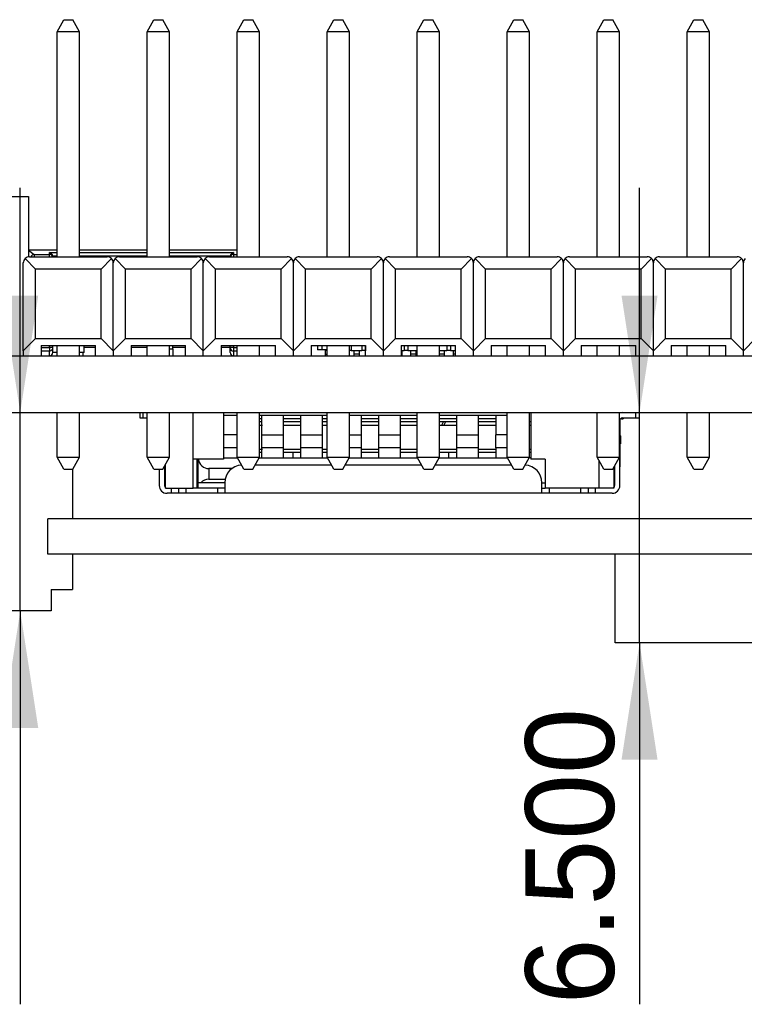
# Model space of a CAD drawing. Header units: millimetres. Extents: x 15 to 205, y 5 to 292.
# Tile 9 of 56: x 59 to 80, y 142 to 169. Entities that reach past the tile are written whole.
import ezdxf

# ---------------------------------------------------------------- set-up
doc = ezdxf.new("R2010")
doc.units = ezdxf.units.MM
doc.layers.add('几何体', color=7, linetype='Continuous')
doc.layers.add('尺寸', color=3, linetype='Continuous')
doc.styles.add('SLDTEXTSTYLE2', font='txt')
doc.dimstyles.new('SLDDIMSTYLE2', dxfattribs={"dimtxt": 2.5, "dimasz": 3.302, "dimexe": 0, "dimexo": 0.0625, "dimtad": 1, "dimdec": 3, "dimrnd": 1e-09, "dimzin": 4, "dimdsep": 46, "dimtxsty": 'SLDTEXTSTYLE2', "dimsah": 1, "dimcen": 0.09, "dimadec": 0, "dimazin": 1, "dimtfac": 1, "dimtdec": 3, "dimtmove": 0, "dimatfit": 0, "dimfxl": 1, "dimfrac": 2, "dimtolj": 1, "dimtzin": 12, "dimarcsym": 0})

# ---------------------------------------------------------------- blocks, each defined once
blk = doc.blocks.new('_D_4')
at = {"layer": '尺寸', "transparency": 16777216}
for p, q in [((76.852, 158.222), (76.852, 164.572)), ((76.852, 151.722), (76.852, 158.222)), ((76.852, 151.722), (76.852, 141.513))]:
    blk.add_line(p, q, dxfattribs=at)
for points in [[(76.852, 158.222), (77.36, 161.524), (76.344, 161.524)], [(76.852, 151.722), (76.344, 148.42), (77.36, 148.42)]]:
    blk.add_solid(points, dxfattribs=at)
at = {"layer": '尺寸', "transparency": 16777216, "insert": (73.629, 141.513), "char_height": 2.5, "attachment_point": 1, "rotation": 90, "style": 'SLDTEXTSTYLE2'}
blk.add_mtext('6.500', dxfattribs=at)
blk = doc.blocks.new('_D_5')
at = {"layer": '尺寸', "transparency": 16777216}
for p, q in [((59.376, 158.222), (59.376, 164.572)), ((59.376, 152.622), (59.376, 158.222)), ((59.376, 152.622), (59.376, 141.513))]:
    blk.add_line(p, q, dxfattribs=at)
for points in [[(59.376, 158.222), (59.884, 161.524), (58.868, 161.524)], [(59.376, 152.622), (58.868, 149.32), (59.884, 149.32)]]:
    blk.add_solid(points, dxfattribs=at)
at = {"layer": '尺寸', "transparency": 16777216, "insert": (56.154, 141.513), "char_height": 2.5, "attachment_point": 1, "rotation": 90, "style": 'SLDTEXTSTYLE2'}
blk.add_mtext('5.600', dxfattribs=at)

msp = doc.modelspace()

# ---------------------------------------------------------------- linework, layer by layer
at = {"layer": '几何体'}
for p, q in [((60.4178, 168.9768), (60.6078, 169.3168)), ((60.6078, 169.3168), (60.8578, 169.3168)), ((61.0478, 168.9768), (60.8578, 169.3168)), ((62.9578, 168.9768), (63.1478, 169.3168)), ((63.1478, 169.3168), (63.3978, 169.3168)), ((63.5878, 168.9768), (63.3978, 169.3168)), ((65.4978, 168.9768), (65.6878, 169.3168)), ((65.6878, 169.3168), (65.9378, 169.3168)), ((66.1278, 168.9768), (65.9378, 169.3168)), ((68.0378, 168.9768), (68.2278, 169.3168)), ((68.2278, 169.3168), (68.4778, 169.3168)), ((68.6678, 168.9768), (68.4778, 169.3168)), ((70.5778, 168.9768), (70.7678, 169.3168)), ((70.7678, 169.3168), (71.0178, 169.3168)), ((71.2078, 168.9768), (71.0178, 169.3168)), ((73.1178, 168.9768), (73.3078, 169.3168)), ((73.3078, 169.3168), (73.5578, 169.3168)), ((73.7478, 168.9768), (73.5578, 169.3168)), ((75.6578, 168.9768), (75.8478, 169.3168)), ((75.8478, 169.3168), (76.0978, 169.3168)), ((76.2878, 168.9768), (76.0978, 169.3168)), ((78.1978, 168.9768), (78.3878, 169.3168)), ((78.3878, 169.3168), (78.6378, 169.3168)), ((78.8278, 168.9768), (78.6378, 169.3168)), ((60.4178, 162.6211), (60.4178, 168.9768)), ((61.0478, 168.9768), (60.4178, 168.9768)), ((61.0478, 162.6211), (61.0478, 168.9768)), ((62.9578, 162.6211), (62.9578, 168.9768)), ((63.5878, 168.9768), (62.9578, 168.9768)), ((63.5878, 162.6211), (63.5878, 168.9768)), ((65.4978, 162.6211), (65.4978, 168.9768)), ((66.1278, 168.9768), (65.4978, 168.9768)), ((66.1278, 162.6211), (66.1278, 168.9768)), ((68.0378, 162.6211), (68.0378, 168.9768)), ((68.6678, 168.9768), (68.0378, 168.9768)), ((68.6678, 162.6211), (68.6678, 168.9768)), ((70.5778, 162.6211), (70.5778, 168.9768)), ((71.2078, 168.9768), (70.5778, 168.9768)), ((71.2078, 162.6211), (71.2078, 168.9768)), ((73.1178, 162.6211), (73.1178, 168.9768)), ((73.7478, 168.9768), (73.1178, 168.9768)), ((73.7478, 162.6211), (73.7478, 168.9768)), ((75.6578, 162.6211), (75.6578, 168.9768)), ((76.2878, 168.9768), (75.6578, 168.9768)), ((76.2878, 162.6211), (76.2878, 168.9768)), ((78.1978, 162.6211), (78.1978, 168.9768)), ((78.8278, 168.9768), (78.1978, 168.9768)), ((78.8278, 162.6211), (78.8278, 168.9768)), ((58.6128, 164.3225), (59.6128, 164.3225)), ((59.6128, 164.3225), (59.6128, 162.6196)), ((59.6128, 162.8225), (60.4178, 162.8225)), ((59.6128, 162.8088), (59.7651, 162.6867)), ((59.7651, 162.6867), (60.1977, 162.6867)), ((59.7651, 162.6867), (59.7651, 162.6211)), ((60.1977, 162.6867), (60.1977, 162.7388)), ((60.1977, 162.7388), (60.4178, 162.7388)), ((60.1977, 162.6211), (60.1977, 162.6867)), ((61.0478, 162.8225), (62.9578, 162.8225)), ((61.0478, 162.7388), (62.9578, 162.7388)), ((63.5878, 162.8225), (65.4978, 162.8225)), ((63.5878, 162.7388), (65.3977, 162.7388)), ((65.3977, 162.7388), (65.3977, 162.6867)), ((65.3977, 162.6867), (65.3977, 162.6211)), ((65.3977, 162.6867), (65.4978, 162.6867)), ((59.4628, 159.9656), (59.4628, 162.4483)), ((59.5134, 162.5705), (59.8083, 162.2756)), ((59.6283, 162.6209), (59.6128, 162.6333)), ((59.6355, 162.6211), (61.83, 162.6211)), ((60.4178, 162.6409), (60.2956, 162.6409)), ((62.9578, 162.6409), (61.0478, 162.6409)), ((61.6573, 162.2756), (61.9522, 162.5705)), ((62.0028, 159.9656), (62.0028, 162.4483)), ((62.0534, 162.5705), (62.3483, 162.2756)), ((62.1755, 162.6211), (64.37, 162.6211)), ((65.2998, 162.6409), (63.5878, 162.6409)), ((64.1973, 162.2756), (64.4922, 162.5705)), ((64.5428, 159.9656), (64.5428, 162.4483)), ((64.5934, 162.5705), (64.8883, 162.2756)), ((64.7155, 162.6211), (66.91, 162.6211)), ((66.7373, 162.2756), (67.0322, 162.5705)), ((67.0828, 159.9656), (67.0828, 162.4483)), ((67.1334, 162.5705), (67.4283, 162.2756)), ((67.2555, 162.6211), (69.45, 162.6211)), ((69.2773, 162.2756), (69.5722, 162.5705)), ((69.6228, 159.9656), (69.6228, 162.4483)), ((69.6734, 162.5705), (69.9683, 162.2756)), ((69.7955, 162.6211), (71.99, 162.6211)), ((71.8173, 162.2756), (72.1122, 162.5705)), ((72.1628, 159.9656), (72.1628, 162.4483)), ((72.2134, 162.5705), (72.5083, 162.2756)), ((72.3355, 162.6211), (74.53, 162.6211)), ((74.3573, 162.2756), (74.6522, 162.5705)), ((74.7028, 159.9656), (74.7028, 162.4483)), ((74.7534, 162.5705), (75.0483, 162.2756)), ((74.8755, 162.6211), (77.07, 162.6211)), ((76.8973, 162.2756), (77.1922, 162.5705)), ((77.2428, 159.9656), (77.2428, 162.4483)), ((77.2934, 162.5705), (77.5883, 162.2756)), ((77.4155, 162.6211), (79.61, 162.6211)), ((79.4373, 162.2756), (79.7322, 162.5705)), ((79.7828, 159.9656), (79.7828, 162.4483)), ((61.6573, 162.2756), (59.8083, 162.2756)), ((59.8083, 160.3111), (59.8083, 162.2756)), ((61.6573, 160.3111), (61.6573, 162.2756)), ((64.1973, 162.2756), (62.3483, 162.2756)), ((62.3483, 160.3111), (62.3483, 162.2756)), ((64.1973, 160.3111), (64.1973, 162.2756)), ((66.7373, 162.2756), (64.8883, 162.2756)), ((64.8883, 160.3111), (64.8883, 162.2756)), ((66.7373, 160.3111), (66.7373, 162.2756)), ((69.2773, 162.2756), (67.4283, 162.2756)), ((67.4283, 160.3111), (67.4283, 162.2756)), ((69.2773, 160.3111), (69.2773, 162.2756)), ((71.8173, 162.2756), (69.9683, 162.2756)), ((69.9683, 160.3111), (69.9683, 162.2756)), ((71.8173, 160.3111), (71.8173, 162.2756)), ((74.3573, 162.2756), (72.5083, 162.2756)), ((72.5083, 160.3111), (72.5083, 162.2756)), ((74.3573, 160.3111), (74.3573, 162.2756)), ((76.8973, 162.2756), (75.0483, 162.2756)), ((75.0483, 160.3111), (75.0483, 162.2756)), ((76.8973, 160.3111), (76.8973, 162.2756)), ((77.5883, 160.3111), (77.5883, 162.2756)), ((79.4373, 162.2756), (77.5883, 162.2756)), ((79.4373, 160.3111), (79.4373, 162.2756)), ((59.8083, 160.3111), (59.4628, 159.9656)), ((59.8083, 160.3111), (61.6573, 160.3111)), ((62.0028, 159.9656), (61.6573, 160.3111)), ((62.3483, 160.3111), (62.0028, 159.9656)), ((62.3483, 160.3111), (64.1973, 160.3111)), ((64.5428, 159.9656), (64.1973, 160.3111)), ((64.8883, 160.3111), (64.5428, 159.9656)), ((64.8883, 160.3111), (66.7373, 160.3111)), ((67.0828, 159.9656), (66.7373, 160.3111)), ((67.4283, 160.3111), (67.0828, 159.9656)), ((67.4283, 160.3111), (69.2773, 160.3111)), ((69.6228, 159.9656), (69.2773, 160.3111)), ((69.9683, 160.3111), (69.6228, 159.9656)), ((69.9683, 160.3111), (71.8173, 160.3111)), ((72.1628, 159.9656), (71.8173, 160.3111)), ((72.5083, 160.3111), (72.1628, 159.9656)), ((72.5083, 160.3111), (74.3573, 160.3111)), ((74.7028, 159.9656), (74.3573, 160.3111)), ((75.0483, 160.3111), (74.7028, 159.9656)), ((75.0483, 160.3111), (76.8973, 160.3111)), ((77.2428, 159.9656), (76.8973, 160.3111)), ((77.5883, 160.3111), (77.2428, 159.9656)), ((77.5883, 160.3111), (79.4373, 160.3111)), ((79.7828, 159.9656), (79.4373, 160.3111)), ((80.1283, 160.3111), (79.7828, 159.9656)), ((59.4628, 159.9656), (59.4628, 159.8225)), ((59.9628, 160.1211), (61.5028, 160.1211)), ((59.9628, 160.1211), (59.9628, 159.8225)), ((59.9628, 160.0561), (60.1977, 160.0561)), ((60.1977, 159.9582), (59.9628, 159.9582)), ((60.1977, 160.0561), (60.1977, 160.1211)), ((60.1977, 160.0561), (60.1977, 159.9582)), ((60.2873, 160.0561), (60.1977, 160.0561)), ((60.1977, 159.8225), (60.1977, 159.9582)), ((60.2873, 160.1211), (60.2873, 159.9211)), ((60.4178, 159.9211), (60.2873, 159.9211)), ((60.4178, 159.8225), (60.4178, 160.1211)), ((61.0478, 159.8225), (61.0478, 160.1211)), ((61.1783, 159.9211), (61.0478, 159.9211)), ((61.1427, 159.9211), (61.1427, 159.8225)), ((61.1783, 159.9211), (61.1783, 160.1211)), ((61.1783, 160.0725), (61.5028, 160.0725)), ((61.5028, 159.8225), (61.5028, 160.1211)), ((62.0028, 159.9656), (62.0028, 159.8225)), ((62.5028, 160.1211), (64.0428, 160.1211)), ((62.5028, 160.1211), (62.5028, 159.8225)), ((62.5028, 160.0725), (62.9578, 160.0725)), ((62.9578, 159.8225), (62.9578, 160.1211)), ((63.5878, 159.8225), (63.5878, 160.1211)), ((63.5878, 160.0225), (63.6827, 160.0225)), ((63.6827, 160.0225), (63.6827, 160.1211)), ((63.6827, 160.0725), (64.0428, 160.0725)), ((63.6827, 160.0225), (63.6827, 159.8225)), ((64.0428, 159.8225), (64.0428, 160.1211)), ((64.5428, 159.8225), (64.5428, 159.9656)), ((65.0428, 160.1211), (66.5828, 160.1211)), ((65.0428, 160.1211), (65.0428, 159.8225)), ((65.0428, 160.0725), (65.2977, 160.0725)), ((65.2977, 160.0561), (65.2977, 160.1211)), ((65.3977, 160.0561), (65.2977, 160.0561)), ((65.2977, 159.9225), (65.2977, 160.0561)), ((65.3977, 160.1211), (65.3977, 160.0561)), ((65.3977, 160.0561), (65.3977, 159.9582)), ((65.3977, 160.0561), (65.4978, 160.0561)), ((65.3977, 159.9582), (65.3977, 159.8225)), ((65.4978, 159.9582), (65.3977, 159.9582)), ((65.4978, 159.8225), (65.4978, 160.1211)), ((66.1278, 159.8225), (66.1278, 160.1211)), ((66.5828, 159.8225), (66.5828, 160.1211)), ((67.0828, 159.8225), (67.0828, 159.9656)), ((67.5828, 160.1211), (69.1228, 160.1211)), ((67.5828, 160.1211), (67.5828, 159.8225)), ((67.7647, 160.1211), (67.7647, 159.9925)), ((67.8947, 159.9925), (67.7647, 159.9925)), ((67.8947, 159.9925), (67.8947, 160.1211)), ((68.0378, 159.9925), (67.8947, 159.9925)), ((67.9897, 159.9825), (67.9897, 159.9925)), ((67.9897, 159.9825), (68.0378, 159.9825)), ((67.9897, 159.8725), (68.0378, 159.8725)), ((67.9897, 159.8225), (67.9897, 159.8725)), ((68.0378, 159.8225), (68.0378, 160.1211)), ((68.6678, 159.8225), (68.6678, 160.1211)), ((68.7147, 159.9725), (68.6678, 159.9725)), ((68.7147, 160.1211), (68.7147, 159.9625)), ((69.0147, 159.9625), (68.7147, 159.9625)), ((68.7897, 159.9625), (68.7897, 159.8725)), ((68.7897, 159.8725), (68.7897, 159.8225)), ((68.9397, 159.8725), (68.7897, 159.8725)), ((68.9397, 159.9625), (68.9397, 159.8725)), ((68.9397, 159.8725), (68.9397, 159.8225)), ((69.0147, 160.1211), (69.0147, 159.9625)), ((69.1147, 159.9725), (69.0147, 159.9725)), ((69.1147, 160.1211), (69.1147, 159.9625)), ((69.1228, 159.9625), (69.1147, 159.9625)), ((69.1228, 159.8225), (69.1228, 160.1211)), ((69.6228, 159.8225), (69.6228, 159.9656)), ((70.1228, 160.1211), (71.6628, 160.1211)), ((70.1228, 160.1211), (70.1228, 159.8225)), ((70.2147, 159.9625), (70.1228, 159.9625)), ((70.1397, 159.8725), (70.1228, 159.8725)), ((70.1397, 159.9625), (70.1397, 159.8725)), ((70.1397, 159.8725), (70.1397, 159.8225)), ((70.2147, 160.1211), (70.2147, 159.9625)), ((70.3147, 159.9725), (70.2147, 159.9725)), ((70.3147, 160.1211), (70.3147, 159.9625)), ((70.5778, 159.9625), (70.3147, 159.9625)), ((70.3897, 159.9625), (70.3897, 159.8725)), ((70.5397, 159.8725), (70.3897, 159.8725)), ((70.3897, 159.8725), (70.3897, 159.8225)), ((70.5397, 159.9625), (70.5397, 159.8725)), ((70.5397, 159.8725), (70.5397, 159.8225)), ((70.5778, 159.8225), (70.5778, 160.1211)), ((71.2078, 159.8225), (71.2078, 160.1211)), ((71.4147, 159.9625), (71.2078, 159.9625)), ((71.3397, 159.8725), (71.2078, 159.8725)), ((71.3397, 159.9625), (71.3397, 159.8725)), ((71.3397, 159.8725), (71.3397, 159.8225)), ((71.4147, 160.1211), (71.4147, 159.9625)), ((71.5147, 159.9725), (71.4147, 159.9725)), ((71.5147, 160.1211), (71.5147, 159.9625)), ((71.6628, 159.9625), (71.5147, 159.9625)), ((71.5897, 159.9625), (71.5897, 159.8725)), ((71.6628, 159.8725), (71.5897, 159.8725)), ((71.5897, 159.8725), (71.5897, 159.8225)), ((71.6628, 159.8225), (71.6628, 160.1211)), ((72.1628, 159.8225), (72.1628, 159.9656)), ((72.6628, 160.1211), (74.2028, 160.1211)), ((72.6628, 160.1211), (72.6628, 159.8225)), ((73.1178, 159.8225), (73.1178, 160.1211)), ((73.7478, 159.8225), (73.7478, 160.1211)), ((74.2028, 159.8225), (74.2028, 160.1211)), ((74.7028, 159.8225), (74.7028, 159.9656)), ((75.2028, 160.1211), (76.7428, 160.1211)), ((75.2028, 160.1211), (75.2028, 159.8225)), ((75.6578, 159.8225), (75.6578, 160.1211)), ((76.2878, 159.8225), (76.2878, 160.1211)), ((76.7428, 159.8225), (76.7428, 160.1211)), ((77.2428, 159.8225), (77.2428, 159.9656)), ((77.7428, 160.1211), (79.2828, 160.1211)), ((77.7428, 160.1211), (77.7428, 159.8225)), ((78.1978, 159.8225), (78.1978, 160.1211)), ((78.8278, 159.8225), (78.8278, 160.1211)), ((79.2828, 159.8225), (79.2828, 160.1211)), ((79.7828, 159.8225), (79.7828, 159.9656)), ((33.7179, 159.8225), (115.7177, 159.8225)), ((33.7179, 158.2225), (115.7177, 158.2225)), ((60.4178, 156.9611), (60.4178, 158.2225)), ((61.0478, 156.9611), (61.0478, 158.2225)), ((62.7479, 158.2225), (62.7479, 158.0725)), ((62.8479, 158.0725), (62.8479, 158.2225)), ((62.9578, 156.9611), (62.9578, 158.2225)), ((63.5878, 156.9611), (63.5878, 158.2225)), ((64.2529, 156.0925), (64.2529, 158.2225)), ((65.1079, 158.2225), (65.1079, 156.9025)), ((65.4978, 156.9611), (65.4978, 158.2225)), ((66.1278, 156.9611), (66.1278, 158.2225)), ((68.0378, 156.9611), (68.0378, 158.2225)), ((68.6678, 156.9611), (68.6678, 158.2225)), ((70.5778, 156.9611), (70.5778, 158.2225)), ((71.2078, 156.9611), (71.2078, 158.2225)), ((73.1178, 156.9611), (73.1178, 158.2225)), ((73.7478, 156.9611), (73.7478, 158.2225)), ((73.7879, 158.2225), (73.7879, 156.9025)), ((75.6578, 156.9611), (75.6578, 158.2225)), ((76.2878, 156.9611), (76.2878, 158.2225)), ((76.3029, 158.2127), (76.3029, 158.2225)), ((76.7479, 158.0725), (76.7479, 158.2225)), ((76.8479, 158.0725), (76.8479, 158.2225)), ((78.1978, 156.9611), (78.1978, 158.2225)), ((78.8278, 156.9611), (78.8278, 158.2225)), ((62.7479, 158.0725), (62.8479, 158.0725)), ((62.8479, 158.0725), (62.9578, 158.0725)), ((65.4978, 158.1425), (65.1079, 158.1425)), ((66.1979, 158.1425), (66.1278, 158.1425)), ((66.1979, 158.0425), (66.1278, 158.0425)), ((66.1979, 157.9625), (66.1278, 157.9625)), ((66.7979, 158.1425), (66.1979, 158.1425)), ((66.1979, 157.5925), (66.1979, 158.1425)), ((66.7979, 158.1425), (66.7979, 157.5925)), ((67.2979, 158.1425), (66.7979, 158.1425)), ((67.2979, 158.0425), (66.7979, 158.0425)), ((67.2979, 157.9625), (66.7979, 157.9625)), ((67.8979, 158.1425), (67.2979, 158.1425)), ((67.2979, 157.5925), (67.2979, 158.1425)), ((67.8979, 158.1425), (67.8979, 157.5925)), ((68.0378, 158.1425), (67.8979, 158.1425)), ((68.0378, 158.0425), (67.8979, 158.0425)), ((68.0378, 157.9625), (67.8979, 157.9625)), ((68.9979, 158.1425), (68.6678, 158.1425)), ((68.9979, 158.1425), (68.9979, 157.5925)), ((69.4979, 158.1425), (68.9979, 158.1425)), ((69.4979, 158.0425), (68.9979, 158.0425)), ((69.4979, 157.9625), (68.9979, 157.9625)), ((70.0979, 158.1425), (69.4979, 158.1425)), ((69.4979, 157.5925), (69.4979, 158.1425)), ((70.0979, 158.1425), (70.0979, 157.5925)), ((70.5778, 158.1425), (70.0979, 158.1425)), ((70.5778, 158.0425), (70.0979, 158.0425)), ((70.5778, 157.9625), (70.0979, 157.9625)), ((71.6979, 158.1425), (71.2078, 158.1425)), ((71.6979, 158.0425), (71.2078, 158.0425)), ((71.6979, 157.9625), (71.2078, 157.9625)), ((71.2749, 157.8675), (71.3231, 157.9625)), ((72.2979, 158.1425), (71.6979, 158.1425)), ((71.6979, 157.5925), (71.6979, 158.1425)), ((72.2979, 158.1425), (72.2979, 157.5925)), ((72.7979, 158.1425), (72.2979, 158.1425)), ((72.7979, 158.0425), (72.2979, 158.0425)), ((72.7979, 157.9625), (72.2979, 157.9625)), ((73.1178, 158.1425), (72.7979, 158.1425)), ((72.7979, 158.1425), (72.7979, 157.5925)), ((73.7879, 157.9625), (73.7478, 157.9625)), ((76.2878, 158.0425), (76.3105, 158.0425)), ((76.2979, 157.9425), (76.2878, 157.9425)), ((76.2979, 158.0025), (76.2979, 157.9425)), ((76.2979, 157.7425), (76.2979, 157.9425)), ((76.3029, 157.5714), (76.3029, 158.0268)), ((76.3394, 158.0425), (76.3105, 158.0425)), ((76.3679, 158.0725), (76.7479, 158.0725)), ((76.7479, 158.0725), (76.8479, 158.0725)), ((66.1278, 157.8675), (66.2121, 157.8675)), ((66.1949, 157.8675), (66.1979, 157.8735)), ((66.7979, 157.8675), (67.2979, 157.8675)), ((67.8979, 157.8675), (68.0378, 157.8675)), ((68.9979, 157.8675), (69.4979, 157.8675)), ((70.0979, 157.8675), (70.5778, 157.8675)), ((71.2078, 157.8675), (71.6979, 157.8675)), ((71.3558, 157.9206), (71.3289, 157.8675)), ((72.2979, 157.8675), (72.7979, 157.8675)), ((73.7478, 157.8675), (73.7879, 157.8675)), ((76.2979, 157.7425), (76.2878, 157.7425)), ((76.2979, 156.1625), (76.2979, 157.7425)), ((65.4978, 157.5925), (65.1079, 157.5925)), ((66.1979, 157.5925), (66.7979, 157.5925)), ((66.1979, 157.23), (66.1979, 157.5925)), ((66.7979, 157.5925), (66.7979, 157.23)), ((67.2979, 157.5925), (67.8979, 157.5925)), ((67.2979, 157.23), (67.2979, 157.5925)), ((67.8979, 157.5925), (67.8979, 157.23)), ((68.6678, 157.5925), (68.9979, 157.5925)), ((68.9979, 157.5925), (68.9979, 157.23)), ((69.4979, 157.5925), (70.0979, 157.5925)), ((69.4979, 157.23), (69.4979, 157.5925)), ((70.0979, 157.5925), (70.0979, 157.23)), ((71.6979, 157.5925), (72.2979, 157.5925)), ((71.6979, 157.23), (71.6979, 157.5925)), ((72.2979, 157.5925), (72.2979, 157.23)), ((73.1178, 157.5925), (72.7979, 157.5925)), ((72.7979, 157.23), (72.7979, 157.5925)), ((76.2979, 157.5759), (76.3129, 157.5625)), ((76.3129, 157.5625), (76.3129, 157.3425)), ((65.4978, 157.23), (65.1079, 157.23)), ((66.1278, 157.1875), (66.2121, 157.1875)), ((66.1979, 157.0925), (66.1278, 157.0925)), ((66.7979, 157.23), (66.1979, 157.23)), ((66.1979, 156.9425), (66.1979, 157.23)), ((66.7979, 157.23), (66.7979, 156.9425)), ((66.7979, 157.1875), (67.2979, 157.1875)), ((67.0704, 157.0925), (66.7979, 157.0925)), ((67.0704, 157.0925), (67.0704, 156.9425)), ((67.2979, 157.0925), (67.0704, 157.0925)), ((67.8979, 157.23), (67.2979, 157.23)), ((67.2979, 156.9425), (67.2979, 157.23)), ((67.8979, 157.23), (67.8979, 156.9425)), ((67.8979, 157.1875), (68.0378, 157.1875)), ((68.0378, 157.0925), (67.8979, 157.0925)), ((68.9979, 157.23), (68.6678, 157.23)), ((68.9979, 157.23), (68.9979, 156.9425)), ((68.9979, 157.1875), (69.4979, 157.1875)), ((69.4979, 157.0925), (68.9979, 157.0925)), ((70.0979, 157.23), (69.4979, 157.23)), ((69.4979, 156.9425), (69.4979, 157.23)), ((70.0979, 157.23), (70.0979, 156.9425)), ((70.0979, 157.1875), (70.5778, 157.1875)), ((70.5778, 157.0925), (70.0979, 157.0925)), ((71.2078, 157.1875), (71.6979, 157.1875)), ((71.4704, 157.0925), (71.2078, 157.0925)), ((71.4704, 156.9425), (71.4704, 157.0925)), ((71.6979, 157.0925), (71.4704, 157.0925)), ((72.2979, 157.23), (71.6979, 157.23)), ((71.6979, 156.9425), (71.6979, 157.23)), ((72.2979, 157.23), (72.2979, 156.9425)), ((72.2979, 157.1875), (72.7979, 157.1875)), ((72.7979, 157.0925), (72.2979, 157.0925)), ((72.7979, 157.23), (72.7979, 156.9425)), ((73.1178, 157.23), (72.7979, 157.23)), ((73.7478, 157.1875), (73.7879, 157.1875)), ((73.7879, 157.0925), (73.7478, 157.0925)), ((76.3129, 157.3425), (76.2979, 157.3425)), ((76.3029, 156.6925), (76.3029, 157.3425)), ((60.4178, 156.9611), (61.0478, 156.9611)), ((60.6078, 156.6211), (60.4178, 156.9611)), ((60.8578, 156.6211), (61.0478, 156.9611)), ((62.9578, 156.9611), (63.5878, 156.9611)), ((63.1478, 156.6211), (62.9578, 156.9611)), ((63.3978, 156.6211), (63.5878, 156.9611)), ((65.1079, 156.9025), (64.2529, 156.9025)), ((64.3679, 156.0925), (64.3679, 156.9025)), ((64.3979, 156.2425), (64.3979, 156.9025)), ((65.1079, 156.9425), (65.5082, 156.9425)), ((65.4978, 156.9611), (66.1278, 156.9611)), ((65.6878, 156.6211), (65.4978, 156.9611)), ((65.9378, 156.6211), (66.1278, 156.9611)), ((66.1174, 156.9425), (68.0482, 156.9425)), ((68.0378, 156.9611), (68.6678, 156.9611)), ((68.2278, 156.6211), (68.0378, 156.9611)), ((68.4778, 156.6211), (68.6678, 156.9611)), ((68.6574, 156.9425), (70.5882, 156.9425)), ((70.5778, 156.9611), (71.2078, 156.9611)), ((70.7678, 156.6211), (70.5778, 156.9611)), ((71.0178, 156.6211), (71.2078, 156.9611)), ((71.1974, 156.9425), (73.1282, 156.9425)), ((71.1979, 156.9434), (71.1979, 156.9425)), ((73.1178, 156.9611), (73.7478, 156.9611)), ((73.3078, 156.6211), (73.1178, 156.9611)), ((73.5578, 156.6211), (73.7478, 156.9611)), ((73.7879, 156.9425), (73.7374, 156.9425)), ((74.1879, 156.9025), (73.7879, 156.9025)), ((74.1879, 156.9025), (74.1879, 156.0925)), ((75.6578, 156.9611), (76.2878, 156.9611)), ((75.8478, 156.6211), (75.6578, 156.9611)), ((75.7029, 156.8803), (75.7029, 156.0925)), ((76.0978, 156.6211), (76.2878, 156.9611)), ((78.1978, 156.9611), (78.8278, 156.9611)), ((78.3878, 156.6211), (78.1978, 156.9611)), ((78.6378, 156.6211), (78.8278, 156.9611)), ((60.6078, 156.6211), (60.8578, 156.6211)), ((60.8477, 156.6211), (60.8477, 155.2225)), ((63.1478, 156.6211), (63.3978, 156.6211)), ((63.2979, 156.6211), (63.2979, 156.1625)), ((63.4479, 156.7108), (63.4479, 156.1625)), ((63.4479, 156.6925), (63.4729, 156.6925)), ((63.4729, 156.0925), (63.4729, 156.7555)), ((65.3479, 156.6425), (64.6979, 156.6425)), ((64.6979, 156.6425), (64.6979, 156.3425)), ((65.6878, 156.6211), (65.9378, 156.6211)), ((66.0056, 156.7425), (68.1599, 156.7425)), ((68.2278, 156.6211), (68.4778, 156.6211)), ((68.5456, 156.7425), (70.6999, 156.7425)), ((70.7678, 156.6211), (71.0178, 156.6211)), ((71.0856, 156.7425), (73.2399, 156.7425)), ((73.3078, 156.6211), (73.5578, 156.6211)), ((75.8478, 156.6211), (76.0978, 156.6211)), ((76.1229, 156.6661), (76.1229, 156.0925)), ((76.1377, 156.6925), (76.1479, 156.6925)), ((76.1479, 156.7108), (76.1479, 156.1625)), ((76.2979, 156.6925), (76.3029, 156.6925)), ((78.3878, 156.6211), (78.6378, 156.6211)), ((64.6979, 156.3425), (65.158, 156.3425)), ((63.4729, 156.0925), (64.2529, 156.0925)), ((63.6479, 155.9425), (63.6479, 156.0925)), ((63.8479, 155.9425), (63.8479, 156.0925)), ((64.0479, 156.0925), (64.0479, 155.9425)), ((64.9479, 156.0925), (64.2529, 156.0925)), ((64.4743, 156.2425), (64.3979, 156.2425)), ((64.3979, 156.0925), (64.3979, 156.2425)), ((65.1479, 156.2425), (64.4743, 156.2425)), ((64.9479, 155.9425), (64.9479, 156.0925)), ((65.1479, 156.0925), (64.9479, 156.0925)), ((65.1479, 156.2425), (65.1479, 155.9425)), ((74.0979, 155.9425), (74.0979, 156.2425)), ((74.0979, 156.2425), (74.1879, 156.2425)), ((74.0979, 156.0925), (74.1879, 156.0925)), ((74.2845, 156.0925), (74.1879, 156.0925)), ((74.2979, 156.0925), (74.2845, 156.0925)), ((74.2979, 156.0925), (74.2979, 155.9425)), ((75.1979, 156.0925), (74.2979, 156.0925)), ((75.1979, 155.9425), (75.1979, 156.0925)), ((75.2113, 156.0925), (75.1979, 156.0925)), ((75.3845, 156.0925), (75.2113, 156.0925)), ((75.3979, 156.0925), (75.3845, 156.0925)), ((75.3979, 156.0925), (75.3979, 155.9425)), ((75.5979, 156.0925), (75.3979, 156.0925)), ((75.5979, 156.0925), (75.5979, 155.9425)), ((75.7029, 156.0925), (75.5979, 156.0925)), ((76.1229, 156.0925), (75.7029, 156.0925)), ((63.6479, 155.9425), (63.5179, 155.9425)), ((63.8479, 155.9425), (63.6479, 155.9425)), ((64.0479, 155.9425), (63.8479, 155.9425)), ((64.9479, 155.9425), (64.0479, 155.9425)), ((65.1479, 155.9425), (64.9479, 155.9425)), ((74.0979, 155.9425), (65.1479, 155.9425)), ((72.6497, 155.9415), (72.6497, 155.9425)), ((72.6507, 155.9415), (72.6497, 155.9415)), ((72.6507, 155.9425), (72.6507, 155.9415)), ((74.2979, 155.9425), (74.0979, 155.9425)), ((75.1979, 155.9425), (74.2979, 155.9425)), ((75.3979, 155.9425), (75.1979, 155.9425)), ((75.5979, 155.9425), (75.3979, 155.9425)), ((76.0779, 155.9425), (75.5979, 155.9425)), ((60.1543, 154.2225), (60.1543, 155.2225)), ((107.1646, 155.2225), (60.1543, 155.2225)), ((101.1646, 154.2225), (60.1543, 154.2225)), ((60.8477, 154.2225), (60.8477, 153.2225)), ((76.1646, 151.7225), (76.1646, 154.2225)), ((60.2477, 153.2225), (60.8477, 153.2225)), ((60.2477, 153.2225), (60.2477, 152.6225)), ((60.2477, 152.6225), (52.7477, 152.6225)), ((100.6646, 151.7225), (76.1646, 151.7225))]:
    msp.add_line(p, q, dxfattribs=at)
for centre, radius, start, end in [((59.7718, 162.5834), 0.1036, 93.71014, 158.66253), ((60.1983, 162.5868), 0.0999, 20.03141, 90.32903), ((65.3971, 162.5868), 0.0999, 89.67097, 159.96859), ((59.6355, 162.4483), 0.1727, 135, 180), ((59.6355, 162.4483), 0.1727, 90, 135), ((61.83, 162.4483), 0.1727, 45, 90), ((61.83, 162.4483), 0.1727, 0, 45), ((62.1755, 162.4483), 0.1727, 135, 180), ((62.1755, 162.4483), 0.1727, 90, 135), ((64.37, 162.4483), 0.1727, 45, 90), ((64.37, 162.4483), 0.1727, 0, 45), ((64.7155, 162.4483), 0.1727, 135, 180), ((64.7155, 162.4483), 0.1727, 90, 135), ((66.91, 162.4483), 0.1727, 45, 90), ((66.91, 162.4483), 0.1727, 0, 45), ((67.2555, 162.4483), 0.1727, 135, 180), ((67.2555, 162.4483), 0.1727, 90, 135), ((69.45, 162.4483), 0.1727, 45, 90), ((69.45, 162.4483), 0.1727, 0, 45), ((69.7955, 162.4483), 0.1727, 135, 180), ((69.7955, 162.4483), 0.1727, 90, 135), ((71.99, 162.4483), 0.1727, 45, 90), ((71.99, 162.4483), 0.1727, 0, 45), ((72.3355, 162.4483), 0.1727, 135, 180), ((72.3355, 162.4483), 0.1727, 90, 135), ((74.53, 162.4483), 0.1727, 45, 90), ((74.53, 162.4483), 0.1727, 0, 45), ((74.8755, 162.4483), 0.1727, 135, 180), ((74.8755, 162.4483), 0.1727, 90, 135), ((77.07, 162.4483), 0.1727, 45, 90), ((77.07, 162.4483), 0.1727, 0, 45), ((77.4155, 162.4483), 0.1727, 135, 180), ((77.4155, 162.4483), 0.1727, 90, 135), ((79.61, 162.4483), 0.1727, 45, 90), ((79.61, 162.4483), 0.1727, 0, 45), ((79.9555, 162.4483), 0.1727, 135, 180), ((60.1982, 160.0584), 0.1001, 269.7139, 332.82189), ((60.1977, 159.9225), 0.1, 270, 0), ((65.3967, 160.0572), 0.099, 180.61371, 270.60084), ((65.3977, 159.9225), 0.1, 180, 270), ((76.3679, 158.0025), 0.22, 90, 111.36437), ((76.3679, 158.0025), 0.07, 90, 145.1501), ((76.3394, 158.1725), 0.13, 270, 309.71514), ((64.6979, 156.9425), 0.3, 187.66226, 270), ((65.6479, 156.2425), 0.5, 93.16129, 180), ((73.5979, 156.2425), 0.5, 0, 86.87111), ((64.6979, 156.0425), 0.3, 90, 138.18969), ((63.5179, 156.1625), 0.22, 180, 270), ((63.5179, 156.1625), 0.07, 180, 229.9948), ((76.0779, 156.1625), 0.22, 270, 360), ((76.0779, 156.1625), 0.07, 310.0052, 360)]:
    msp.add_arc(centre, radius, start, end, dxfattribs=at)
for centre, major_axis, ratio, start_param, end_param in [((60.1977, 162.6409), (0.0776, -0.0776), 0.813314, 0.8879897, 2.253603), ((65.3977, 162.6409), (0.0776, 0.0776), 0.813314, 0.8879897, 2.253603), ((60.1977, 162.6201), (0, 0.1021), 0.9790237, 4.712389, 4.917572), ((65.3977, 162.6201), (0, -0.1021), 0.9790237, 4.507206, 4.712389), ((71.4835, 156.0425), (0, 2), 0.1857143, 0.2837941, 0.3509717)]:
    msp.add_ellipse(centre, major_axis=major_axis, ratio=ratio, start_param=start_param, end_param=end_param, dxfattribs=at)
msp.add_open_spline([(67.9897, 159.8725), (67.9897, 159.8741), (67.9897, 159.8774), (67.9897, 159.9029), (67.9897, 159.9392), (67.9897, 159.9681), (67.9897, 159.9825)], degree=3, dxfattribs=at)
msp.add_open_spline([(76.2979, 158.0025), (76.2984, 158.0089), (76.2994, 158.0216), (76.3056, 158.0352), (76.3099, 158.0416), (76.3105, 158.0425)], degree=3, knots=[0, 0, 0, 0, 0.4647532, 0.9299784, 1, 1, 1, 1], dxfattribs=at)

# ---------------------------------------------------------------- dimensions: what is measured, and where the dimension line sits
at = {"layer": '尺寸'}
for base, p1, p2, picture, middle in [((59.3763, 158.2225), (60.2477, 152.6225), (32.2177, 158.2225), '_D_5', (59.3763, 145.1502)), ((76.852, 158.2225), (76.1646, 151.7225), (117.2178, 158.2225), '_D_4', (76.852, 145.1502))]:
    dim = msp.add_linear_dim(base=base, p1=p1, p2=p2, angle=90, dimstyle='SLDDIMSTYLE2', dxfattribs=at)
    dim.commit()
    dim.dimension.update_dxf_attribs({"geometry": picture, "text_midpoint": middle, "dimtype": 160})

doc.saveas('drawing.dxf')
